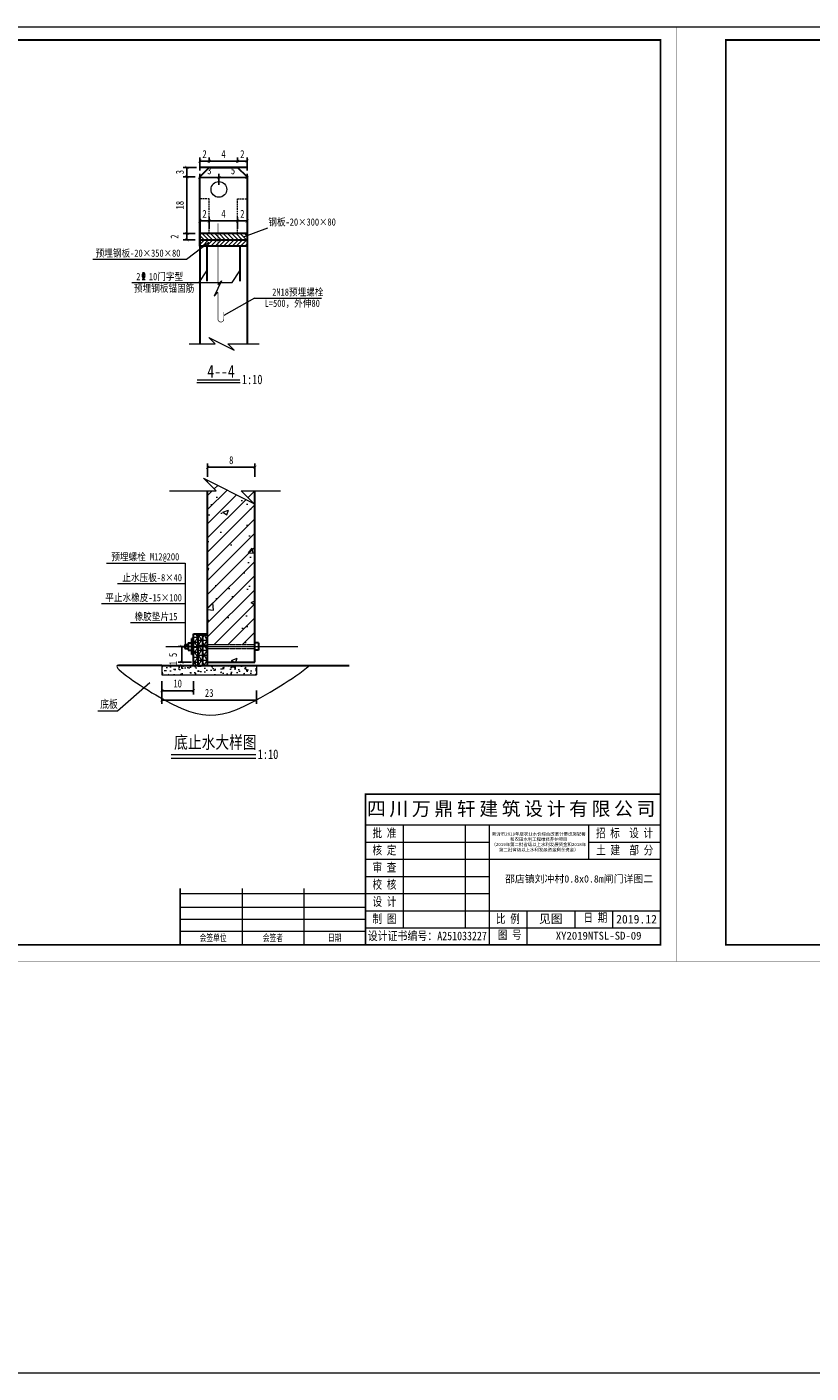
# Model space of a CAD drawing. Extents: x 36231 to 595326, y 3059 to 3871788.
# Tile 109 of 143: x 587736 to 587985, y 3866025 to 3866452. Entities that reach past the tile are written whole.
import ezdxf
from ezdxf.lldxf.tags import DXFTag

# ---------------------------------------------------------------- set-up
doc = ezdxf.new("R2010")
doc.units = 0
doc.header["$PDMODE"] = 32
doc.header["$PDSIZE"] = 0.2
doc.linetypes.add('HIDDEN', pattern=[0.375, 0.25, -0.125])
doc.layers.get('0').update_dxf_attribs({"linetype": 'CONTINUOUS'})
doc.layers.get('Defpoints').update_dxf_attribs({"linetype": 'CONTINUOUS'})
for name, color, linetype, lineweight in [('0.13填充', 8, 'CONTINUOUS', 9), ('0.13文字', 3, 'CONTINUOUS', 13), ('图框１', 5, 'CONTINUOUS', 60), ('文字', 7, 'CONTINUOUS', 15), ('文字层', 7, 'CONTINUOUS', 15), ('标注线', 7, 'CONTINUOUS', 18), ('细实线', 3, 'CONTINUOUS', 20), ('细线', 7, 'CONTINUOUS', 15), ('虚线', 251, 'HIDDEN', 15), ('轮廓线', 1, 'CONTINUOUS', 30), ('轮廓西线', 1, 'CONTINUOUS', 15)]:
    doc.layers.add(name, color=color, linetype=linetype, lineweight=lineweight)
doc.styles.add('-仿宋_GB2312', font='仿宋_GB2312_0.ttf')
doc.styles.add('CHX-1', font='tssdeng.shx', dxfattribs={"width": 0.7, "height": 300, "bigfont": 'atssdchn.shx'})
doc.styles.add('HZTXT', font='仿宋_GB2312_0.ttf', dxfattribs={"width": 0.8, "height": 2.5})
doc.styles.add('LYJFS', font='times.ttf', dxfattribs={"width": 0.7})
tags = doc.linetypes.add('DASHDOT2', pattern=[0.5, 0.25, -0.125, 0, -0.125]).pattern_tags.tags
tags[10:11] = [DXFTag(74, 4), DXFTag(75, 0), DXFTag(340, '0'), DXFTag(46, 1.0), DXFTag(50, 0.0), DXFTag(44, 0.0), DXFTag(45, 0.0)]
tags[8:9] = [DXFTag(74, 4), DXFTag(75, 0), DXFTag(340, '0'), DXFTag(46, 1.0), DXFTag(50, 0.0), DXFTag(44, 0.0), DXFTag(45, 0.0)]
tags[6:7] = [DXFTag(74, 4), DXFTag(75, 0), DXFTag(340, '0'), DXFTag(46, 1.0), DXFTag(50, 0.0), DXFTag(44, 0.0), DXFTag(45, 0.0)]
tags[4:5] = [DXFTag(74, 4), DXFTag(75, 0), DXFTag(340, '0'), DXFTag(46, 1.0), DXFTag(50, 0.0), DXFTag(44, 0.0), DXFTag(45, 0.0)]
doc.dimstyles.new('工作室标准标注', dxfattribs={"dimtxt": 2.5, "dimasz": 1, "dimexe": 1.2, "dimexo": 1.5, "dimgap": 1, "dimtad": 1, "dimdec": 1, "dimzin": 0, "dimdsep": 46, "dimtxsty": 'HZTXT', "dimblk": 'ARCHTICK', "dimcen": 0.09, "dimadec": 0, "dimazin": 0, "dimtfac": 0.09, "dimtdec": 1, "dimtofl": 0, "dimtmove": 2, "dimatfit": 3, "dimldrblk": 'ARCHTICK', "dimfxl": 3, "dimfxlon": 1, "dimtolj": 1, "dimtzin": 0, "dimarcsym": 0})

# ---------------------------------------------------------------- blocks, each defined once
blk = doc.blocks.new('eesz')
at = {"layer": '图框１', "color": 7, "const_width": 0.467}
blk.add_lwpolyline([(25244.5, -497.6), (25244.5, -1980.6), (27344.5, -1980.6), (27344.5, -497.6)], close=True, dxfattribs=at)
blk.add_lwpolyline([(25244.5, -497.6), (25244.5, -1980.6), (27344.5, -1980.6), (27344.5, -497.6)], close=True, dxfattribs=at)
at = {"layer": '图框１', "color": 5, "const_width": 0.467}
blk.add_lwpolyline([(25244.5, -497.6), (25244.5, -1980.6), (27344.5, -1980.6), (27344.5, -497.6)], close=True, dxfattribs=at)
at = {"layer": '图框１', "color": 7}
blk.add_lwpolyline([(25322.3, -518.3, 3.11, 3.11, 0), (27318.5, -518.3, 2.59, 2.59, 0), (27318.5, -1954.6, 2.59, 2.59, 0), (25322.3, -1954.6, 2.59, 2.59, 0)], format="xyseb", close=True, dxfattribs=at)
blk.add_lwpolyline([(25322.3, -518.3, 3.11, 3.11, 0), (27318.5, -518.3, 2.59, 2.59, 0), (27318.5, -1954.6, 2.59, 2.59, 0), (25322.3, -1954.6, 2.59, 2.59, 0)], format="xyseb", close=True, dxfattribs=at)
at = {"layer": '图框１', "color": 5}
blk.add_lwpolyline([(25322.3, -518.3, 3.11, 3.11, 0), (27318.5, -518.3, 2.59, 2.59, 0), (27318.5, -1954.6, 2.59, 2.59, 0), (25322.3, -1954.6, 2.59, 2.59, 0)], format="xyseb", close=True, dxfattribs=at)
at = {"layer": '细线', "color": 7}
for p, q in [((26850.3, -1715.1), (27318.5, -1715.1)), ((26850.3, -1764.1), (27318.5, -1764.1)), ((26910.2, -1764.1), (26910.2, -1927.4)), ((27008.2, -1764.1), (27008.2, -1927.4)), ((27046.3, -1764.1), (27046.3, -1954.6)), ((27204.2, -1764.1), (27204.2, -1818.5)), ((26850.3, -1791.3), (27046.3, -1791.3)), ((27204.2, -1791.3), (27318.5, -1791.3)), ((26850.3, -1818.5), (27318.5, -1818.5)), ((26850.3, -1845.7), (27046.3, -1845.7)), ((26556.3, -1873), (26850.3, -1873)), ((26654.3, -1864.8), (26654.3, -1954.6)), ((26752.3, -1864.8), (26752.3, -1954.6)), ((26850.3, -1873), (27046.3, -1873)), ((26556.3, -1894.7), (26850.3, -1894.7)), ((26850.3, -1900.2), (27318.5, -1900.2)), ((27106.2, -1900.2), (27106.2, -1954.6)), ((27182.4, -1900.2), (27182.4, -1927.4)), ((27242.3, -1900.2), (27242.3, -1927.4)), ((26556.3, -1913.8), (26850.3, -1913.8)), ((26556.3, -1932.9), (26850.3, -1932.9)), ((26850.3, -1927.4), (27318.5, -1927.4))]:
    blk.add_line(p, q, dxfattribs=at)
at = {"layer": '细线', "color": 7, "const_width": 2.72}
for points in [[(27318.5, -1715.1), (26850.3, -1715.1), (26850.3, -1954.6)], [(26556.3, -1864.8), (26556.3, -1954.6)]]:
    blk.add_lwpolyline(points, dxfattribs=at)
at = {"layer": '文字', "color": 7, "line_spacing_factor": 0.5, "style": '-仿宋_GB2312'}
for s, insert, char_height, width, attachment_point in [('{\\fSimSun|b0|i0|c134|p2;\\T1.2;\\C256;四川万鼎轩建筑设计有限公司}', (27084.4, -1739.6), 21.778, 468.222, 5), ('{\\W0.8;批 准}', (26880.3, -1777.7), 13.611, 59.889, 5), ('{\\W0.8;招 标  设 计}', (27261.3, -1777.7), 13.611, 114.153, 5), ('{\\W0.8;核 定}', (26880.3, -1804.9), 13.611, 59.889, 5), ('{\\W0.8;土 建  部 分}', (27261.7, -1804.9), 13.611, 114.902, 5), ('{\\W0.8;审 查}', (26880.3, -1832.1), 13.611, 59.889, 5), ('{\\W0.8;校 核}', (26880.3, -1859.4), 13.611, 59.889, 5), ('{\\W0.8;设 计}', (26880.3, -1886.6), 13.611, 59.889, 5), ('{\\W0.8;制 图}', (26880.3, -1913.8), 13.611, 59.889, 5), ('{\\W0.8;比 例}', (27076.3, -1913.8), 13.611, 59.889, 5), ('见图', (27144.3, -1913.8), 13.61, 76.222, 5), ('{\\W0.8;日 期}', (27196.2, -1904.4), 13.611, 54.508, 1), ('2019.12', (27280.4, -1913.8), 13.61, 76.222, 5), ('{\\W0.7; 会签单位}', (26605.3, -1943.7), 10.889, 98, 5), ('{\\W0.7;会签者}', (26703.3, -1943.7), 10.889, 98, 5), ('{\\W0.7;日期}', (26801.3, -1943.7), 10.89, 98, 5), ('{\\W0.85;设计证书编号：A251033227}', (26948.3, -1941), 13.611, 196, 5), ('{\\W0.8;图 号}', (27060.1, -1931.7), 13.611, 54.508, 1)]:
    blk.add_mtext(s, dxfattribs=dict(at, insert=insert, char_height=char_height, width=width, attachment_point=attachment_point))
at = {"layer": '文字', "color": 7, "insert": (27125.3, -1791.3), "char_height": 5, "width": 157.889, "attachment_point": 5, "style": '-仿宋_GB2312'}
blk.add_mtext('新沂市2019年度农业水价综合改革计量设施配套\\P和农田水利工程维修养护项目\\P（2019年第二批省级以上水利发展资金和2018年\\P第二批省级以上水利发展资金剩余资金）', dxfattribs=at)
blk = doc.blocks.new('_ARCHTICK')
at = {"color": 0, "linetype": 'ByBlock', "const_width": 0.15}
blk.add_lwpolyline([(-0.5, -0.5), (0.5, 0.5)], dxfattribs=at)
blk = doc.blocks.new('*D2075')
at = {"layer": 'Defpoints', "color": 0, "lineweight": 13}
for p in [(587785.5, 3866250.51), (587792.72, 3866250.51), (587792.72, 3866249.53)]:
    blk.add_point(p, dxfattribs=at)
at = {"layer": '细实线', "color": 0, "lineweight": -2}
for p, q in [((587785.5, 3866250.51), (587785.5, 3866251.51)), ((587788.5, 3866250.51), (587784.3, 3866250.51)), ((587788.5, 3866249.53), (587784.3, 3866249.53)), ((587785.5, 3866249.53), (587785.5, 3866248.53))]:
    blk.add_line(p, q, dxfattribs=at)
for p, rotation in [((587785.5, 3866250.51), 270), ((587785.5, 3866249.53), 90)]:
    blk.add_blockref('_ARCHTICK', p, dxfattribs=dict(at, rotation=rotation))
at = {"layer": '细实线', "color": 0, "lineweight": 9, "insert": (587782.73, 3866250.25), "char_height": 2.5, "attachment_point": 5, "rotation": 90, "style": 'HZTXT'}
blk.add_mtext('\\A1;1', dxfattribs=at)
blk = doc.blocks.new('*D2100')
at = {"layer": 'Defpoints', "color": 0, "lineweight": 13}
for p in [(587791.17, 3866388.01), (587794.17, 3866390.63), (587794.17, 3866386.64)]:
    blk.add_point(p, dxfattribs=at)
at = {"layer": '细实线', "color": 0, "lineweight": -2}
for p, q in [((587791.17, 3866389.51), (587791.17, 3866391.83)), ((587791.17, 3866390.63), (587794.17, 3866390.63)), ((587794.17, 3866388.14), (587794.17, 3866391.83))]:
    blk.add_line(p, q, dxfattribs=at)
at = {"layer": '细实线', "color": 0, "lineweight": -2, "rotation": 180}
blk.add_blockref('_ARCHTICK', (587791.17, 3866390.63), dxfattribs=at)
at = {"layer": '细实线', "color": 0, "lineweight": -2}
blk.add_blockref('_ARCHTICK', (587794.17, 3866390.63), dxfattribs=at)
at = {"layer": '细实线', "color": 0, "lineweight": 9, "insert": (587792.67, 3866392.88), "char_height": 2.5, "attachment_point": 5, "style": 'HZTXT'}
blk.add_mtext('\\A1;2', dxfattribs=at)
blk = doc.blocks.new('*D2101')
at = {"layer": 'Defpoints', "color": 0, "lineweight": 13}
for p in [(587787.1, 3866384.64), (587791.17, 3866386.64), (587791.17, 3866384.64)]:
    blk.add_point(p, dxfattribs=at)
at = {"layer": '细实线', "color": 0, "lineweight": -2}
for p, q in [((587789.67, 3866386.64), (587785.9, 3866386.64)), ((587789.67, 3866384.64), (587785.9, 3866384.64)), ((587787.1, 3866386.64), (587787.1, 3866384.64))]:
    blk.add_line(p, q, dxfattribs=at)
for p, rotation in [((587787.1, 3866386.64), 90), ((587787.1, 3866384.64), 270)]:
    blk.add_blockref('_ARCHTICK', p, dxfattribs=dict(at, rotation=rotation))
at = {"layer": '细实线', "color": 0, "lineweight": 9, "insert": (587783.15, 3866385.64), "char_height": 2.5, "attachment_point": 5, "rotation": 90, "style": 'HZTXT'}
blk.add_mtext('\\A1;2', dxfattribs=at)
blk = doc.blocks.new('*D2102')
at = {"layer": 'Defpoints', "color": 0, "lineweight": 13}
for p in [(587794.61, 3866407.64), (587787.1, 3866404.64), (587791.17, 3866404.64)]:
    blk.add_point(p, dxfattribs=at)
at = {"layer": '细实线', "color": 0, "lineweight": -2}
for p, q in [((587790.1, 3866407.64), (587785.9, 3866407.64)), ((587787.1, 3866407.64), (587787.1, 3866404.64)), ((587789.67, 3866404.64), (587785.9, 3866404.64))]:
    blk.add_line(p, q, dxfattribs=at)
for p, rotation in [((587787.1, 3866407.64), 90), ((587787.1, 3866404.64), 270)]:
    blk.add_blockref('_ARCHTICK', p, dxfattribs=dict(at, rotation=rotation))
at = {"layer": '细实线', "color": 0, "lineweight": 9, "insert": (587784.85, 3866406.14), "char_height": 2.5, "attachment_point": 5, "rotation": 90, "style": 'HZTXT'}
blk.add_mtext('\\A1;3', dxfattribs=at)
blk = doc.blocks.new('*D2103')
at = {"layer": 'Defpoints', "color": 0, "lineweight": 13}
for p in [(587791.17, 3866404.64), (587787.1, 3866386.64), (587789.21, 3866386.64)]:
    blk.add_point(p, dxfattribs=at)
at = {"layer": '细实线', "color": 0, "lineweight": -2}
for p, q in [((587789.67, 3866404.64), (587785.9, 3866404.64)), ((587787.1, 3866404.64), (587787.1, 3866386.64)), ((587787.71, 3866386.64), (587785.9, 3866386.64))]:
    blk.add_line(p, q, dxfattribs=at)
for p, rotation in [((587787.1, 3866404.64), 90), ((587787.1, 3866386.64), 270)]:
    blk.add_blockref('_ARCHTICK', p, dxfattribs=dict(at, rotation=rotation))
at = {"layer": '细实线', "color": 0, "lineweight": 9, "insert": (587784.85, 3866395.64), "char_height": 2.5, "attachment_point": 5, "rotation": 90, "style": 'HZTXT'}
blk.add_mtext('\\A1;18', dxfattribs=at)
blk = doc.blocks.new('*D2104')
at = {"layer": 'Defpoints', "color": 0, "lineweight": 13}
for p in [(587806.17, 3866390.63), (587806.17, 3866388.14), (587803.17, 3866386.64)]:
    blk.add_point(p, dxfattribs=at)
at = {"layer": '细实线', "color": 0, "lineweight": -2}
for p, q in [((587803.17, 3866388.14), (587803.17, 3866391.83)), ((587803.17, 3866390.63), (587806.17, 3866390.63)), ((587806.17, 3866389.64), (587806.17, 3866391.83))]:
    blk.add_line(p, q, dxfattribs=at)
at = {"layer": '细实线', "color": 0, "lineweight": -2, "rotation": 180}
blk.add_blockref('_ARCHTICK', (587803.17, 3866390.63), dxfattribs=at)
at = {"layer": '细实线', "color": 0, "lineweight": -2}
blk.add_blockref('_ARCHTICK', (587806.17, 3866390.63), dxfattribs=at)
at = {"layer": '细实线', "color": 0, "lineweight": 9, "insert": (587804.67, 3866392.88), "char_height": 2.5, "attachment_point": 5, "style": 'HZTXT'}
blk.add_mtext('\\A1;2', dxfattribs=at)
blk = doc.blocks.new('*D2105')
at = {"layer": 'Defpoints', "color": 0, "lineweight": 13}
for p in [(587803.17, 3866390.63), (587794.17, 3866386.64), (587803.17, 3866386.64)]:
    blk.add_point(p, dxfattribs=at)
at = {"layer": '细实线', "color": 0, "lineweight": -2}
for p, q in [((587794.17, 3866388.14), (587794.17, 3866391.83)), ((587794.17, 3866390.63), (587803.17, 3866390.63)), ((587803.17, 3866388.14), (587803.17, 3866391.83))]:
    blk.add_line(p, q, dxfattribs=at)
at = {"layer": '细实线', "color": 0, "lineweight": -2, "rotation": 180}
blk.add_blockref('_ARCHTICK', (587794.17, 3866390.63), dxfattribs=at)
at = {"layer": '细实线', "color": 0, "lineweight": -2}
blk.add_blockref('_ARCHTICK', (587803.17, 3866390.63), dxfattribs=at)
at = {"layer": '细实线', "color": 0, "lineweight": 9, "insert": (587798.67, 3866392.88), "char_height": 2.5, "attachment_point": 5, "style": 'HZTXT'}
blk.add_mtext('\\A1;4', dxfattribs=at)
blk = doc.blocks.new('*D2106')
at = {"layer": 'Defpoints', "color": 0, "lineweight": 13}
for p in [(587794.17, 3866409.61), (587794.17, 3866407.64), (587791.17, 3866397.64)]:
    blk.add_point(p, dxfattribs=at)
at = {"layer": '细实线', "color": 0, "lineweight": -2}
for p, q in [((587791.17, 3866406.61), (587791.17, 3866410.81)), ((587791.17, 3866409.61), (587794.17, 3866409.61)), ((587794.17, 3866409.14), (587794.17, 3866410.81))]:
    blk.add_line(p, q, dxfattribs=at)
at = {"layer": '细实线', "color": 0, "lineweight": -2, "rotation": 180}
blk.add_blockref('_ARCHTICK', (587791.17, 3866409.61), dxfattribs=at)
at = {"layer": '细实线', "color": 0, "lineweight": -2}
blk.add_blockref('_ARCHTICK', (587794.17, 3866409.61), dxfattribs=at)
at = {"layer": '细实线', "color": 0, "lineweight": 9, "insert": (587792.67, 3866411.86), "char_height": 2.5, "attachment_point": 5, "style": 'HZTXT'}
blk.add_mtext('\\A1;2', dxfattribs=at)
blk = doc.blocks.new('*D2107')
at = {"layer": 'Defpoints', "color": 0, "lineweight": 13}
for p in [(587803.17, 3866409.61), (587794.17, 3866407.64), (587803.17, 3866407.64)]:
    blk.add_point(p, dxfattribs=at)
at = {"layer": '细实线', "color": 0, "lineweight": -2}
for p, q in [((587794.17, 3866409.14), (587794.17, 3866410.81)), ((587794.17, 3866409.61), (587803.17, 3866409.61)), ((587803.17, 3866409.14), (587803.17, 3866410.81))]:
    blk.add_line(p, q, dxfattribs=at)
at = {"layer": '细实线', "color": 0, "lineweight": -2, "rotation": 180}
blk.add_blockref('_ARCHTICK', (587794.17, 3866409.61), dxfattribs=at)
at = {"layer": '细实线', "color": 0, "lineweight": -2}
blk.add_blockref('_ARCHTICK', (587803.17, 3866409.61), dxfattribs=at)
at = {"layer": '细实线', "color": 0, "lineweight": 9, "insert": (587798.67, 3866411.86), "char_height": 2.5, "attachment_point": 5, "style": 'HZTXT'}
blk.add_mtext('\\A1;4', dxfattribs=at)
blk = doc.blocks.new('*D2108')
at = {"layer": 'Defpoints', "color": 0, "lineweight": 13}
for p in [(587806.17, 3866409.61), (587803.17, 3866407.64), (587806.17, 3866404.43)]:
    blk.add_point(p, dxfattribs=at)
at = {"layer": '细实线', "color": 0, "lineweight": -2}
for p, q in [((587803.17, 3866409.14), (587803.17, 3866410.81)), ((587803.17, 3866409.61), (587806.17, 3866409.61)), ((587806.17, 3866406.61), (587806.17, 3866410.81))]:
    blk.add_line(p, q, dxfattribs=at)
at = {"layer": '细实线', "color": 0, "lineweight": -2, "rotation": 180}
blk.add_blockref('_ARCHTICK', (587803.17, 3866409.61), dxfattribs=at)
at = {"layer": '细实线', "color": 0, "lineweight": -2}
blk.add_blockref('_ARCHTICK', (587806.17, 3866409.61), dxfattribs=at)
at = {"layer": '细实线', "color": 0, "lineweight": 9, "insert": (587804.67, 3866411.86), "char_height": 2.5, "attachment_point": 5, "style": 'HZTXT'}
blk.add_mtext('\\A1;2', dxfattribs=at)
blk = doc.blocks.new('*D2109')
at = {"layer": 'Defpoints', "color": 0, "lineweight": 13}
for p in [(587791.17, 3866404.43), (587791.17, 3866397.64), (587797.23, 3866400.64)]:
    blk.add_point(p, dxfattribs=at)
at = {"layer": '细实线', "color": 0, "lineweight": -2}
for p, q in [((587791.17, 3866401.43), (587791.17, 3866405.63)), ((587797.23, 3866402.14), (587797.23, 3866405.63)), ((587797.23, 3866404.43), (587791.17, 3866404.43))]:
    blk.add_line(p, q, dxfattribs=at)
at = {"layer": '细实线', "color": 0, "lineweight": -2, "rotation": 180}
blk.add_blockref('_ARCHTICK', (587791.17, 3866404.43), dxfattribs=at)
at = {"layer": '细实线', "color": 0, "lineweight": -2}
blk.add_blockref('_ARCHTICK', (587797.23, 3866404.43), dxfattribs=at)
at = {"layer": '细实线', "color": 0, "lineweight": 9, "insert": (587794.2, 3866406.68), "char_height": 2.5, "attachment_point": 5, "style": 'HZTXT'}
blk.add_mtext('\\A1;3', dxfattribs=at)
blk = doc.blocks.new('*D2110')
at = {"layer": 'Defpoints', "color": 0, "lineweight": 13}
for p in [(587806.17, 3866404.43), (587797.23, 3866400.64), (587806.17, 3866397.64)]:
    blk.add_point(p, dxfattribs=at)
at = {"layer": '细实线', "color": 0, "lineweight": -2}
for p, q in [((587797.23, 3866402.14), (587797.23, 3866405.63)), ((587806.17, 3866401.43), (587806.17, 3866405.63)), ((587797.23, 3866404.43), (587806.17, 3866404.43))]:
    blk.add_line(p, q, dxfattribs=at)
at = {"layer": '细实线', "color": 0, "lineweight": -2, "rotation": 180}
blk.add_blockref('_ARCHTICK', (587797.23, 3866404.43), dxfattribs=at)
at = {"layer": '细实线', "color": 0, "lineweight": -2}
blk.add_blockref('_ARCHTICK', (587806.17, 3866404.43), dxfattribs=at)
at = {"layer": '细实线', "color": 0, "lineweight": 9, "insert": (587801.7, 3866406.68), "char_height": 2.5, "attachment_point": 5, "style": 'HZTXT'}
blk.add_mtext('\\A1;5', dxfattribs=at)

msp = doc.modelspace()

# ---------------------------------------------------------------- hatches: boundary and pattern name
at = {"lineweight": 13}
h = msp.add_hatch(dxfattribs=at)
h.set_pattern_fill('AR-CONC', color=8, scale=0.1, style=0)
h.set_pattern_definition([(50, (585958.706, 3864642.373), (18.21847, -1.59391), [1.905, -20.955]), (355, (585958.706, 3864642.373), (-3.52428, 19.10566), [1.524, -16.764]), (100.451, (585960.224, 3864642.24), (14.69425, 17.51167), [1.619, -17.809]), (46.1842, (585958.706, 3864647.453), (27.1079, -4.20423), [2.8575, -31.4325]), (96.6356, (585960.965, 3864647.102), (23.74042, 24.74256), [2.4285, -26.7135]), (351.184, (585958.706, 3864647.453), (23.74046, 24.7425), [2.286, -25.146]), (21, (585961.246, 3864646.183), (15.16149, -10.22655), [1.905, -20.955]), (326, (585961.246, 3864646.183), (6.1802, 18.4188), [1.524, -16.764]), (71.4514, (585962.51, 3864645.33), (21.34165, 8.19229), [1.619, -17.809]), (37.5, (585958.706, 3864642.3726), (0.30886, 8.455504), [0, -16.5608, 0, -17.018, 0, -16.8275]), (7.5, (585958.706, 3864642.373), (6.681966, 10.018057), [0, -9.7028, 0, -16.1798, 0, -6.4135]), (327.5, (585953.0416, 3864642.3726), (13.55906, -0.572874), [0, -6.35, 0, -19.812, 0, -26.289]), (317.5, (585950.502, 3864642.373), (14.81292, 2.54265), [0, -8.255, 0, -13.1572, 0, -18.669])])
h.paths.add_polyline_path([(587808.65, 3866304.96), (587804.34, 3866304.96), (587808.34, 3866300.96), (587792.34, 3866308.96), (587796.34, 3866304.96), (587793.65, 3866304.96), (587793.65, 3866256.13), (587808.65, 3866256.13)])
h.paths.add_polyline_path([(587808.65, 3866254.93), (587793.65, 3866254.93), (587793.65, 3866250.53), (587808.65, 3866250.53)])
at = {"lineweight": 9}
h = msp.add_hatch(dxfattribs=at)
h.set_pattern_fill('AR-CONC', scale=0.02, style=0)
h.set_pattern_definition([(50, (585126.9773, 3869226.793), (3.6436934, -0.3187817), [0.381, -4.191]), (355, (585126.9773, 3869226.793), (-0.7048565, 3.821133), [0.3048, -3.3528]), (100.451, (585127.281, 3869226.7665), (2.93885, 3.5023338), [0.3238, -3.5618]), (46.1842, (585126.9773, 3869227.809), (5.421581, -0.8408466), [0.5715, -6.2865]), (96.6356, (585127.429, 3869227.739), (4.748085, 4.948511), [0.4857, -5.3427]), (351.184, (585126.977, 3869227.809), (4.748092, 4.948502), [0.4572, -5.0292]), (21, (585127.4853, 3869227.555), (3.0322976, -2.0453104), [0.381, -4.191]), (326, (585127.4853, 3869227.555), (1.2360406, 3.6837593), [0.3048, -3.3528]), (71.4514, (585127.738, 3869227.3847), (4.2683298, 1.638457), [0.3238, -3.5618]), (37.5, (585126.9773, 3869226.7931), (0.06177207, 1.69110078), [0, -3.31216, 0, -3.4036, 0, -3.3655]), (7.5, (585126.9773, 3869226.7931), (1.33639325, 2.0036115), [0, -1.94056, 0, -3.23596, 0, -1.2827]), (327.5, (585125.8444, 3869226.7931), (2.7118119, -0.1145749), [0, -1.27, 0, -3.9624, 0, -5.2578]), (317.5, (585125.3364, 3869226.793), (2.9625836, 0.5085298), [0, -1.651, 0, -2.63144, 0, -3.7338])])
h.paths.add_polyline_path([(587809.15, 3866246.53), (587809.15, 3866249.53), (587779.15, 3866249.53), (587779.15, 3866246.53)])
at = {"layer": '0.13填充', "lineweight": 13}
h = msp.add_hatch(dxfattribs=at)
h.set_pattern_fill('ANSI31', color=8, style=0)
h.set_pattern_definition([(45, (586871.5408, 3866364.7025), (-2.245064, 2.245064), [])])
h.paths.add_polyline_path([(587808.65, 3866304.96), (587804.34, 3866304.96), (587808.34, 3866300.96), (587792.34, 3866308.96), (587796.34, 3866304.96), (587793.65, 3866304.96), (587793.65, 3866256.13), (587808.65, 3866256.13)])
h.paths.add_polyline_path([(587799.41, 3866288.72), (587802.89, 3866288.72), (587802.89, 3866284.97), (587799.41, 3866284.97)], flags=24)
at = {"layer": '标注线'}
h = msp.add_hatch(dxfattribs=at)
h.set_pattern_fill('ANSI31', scale=0.3, angle=90, style=0)
h.set_pattern_definition([(135, (586211.1599, 3865214.0181), (-0.6735192, -0.6735192), [])])
h.paths.add_polyline_path([(587801.19, 3866384.64), (587801.19, 3866386.64), (587796.18, 3866386.64), (587796.18, 3866384.64)])
h.paths.add_polyline_path([(587796.18, 3866384.64), (587796.18, 3866386.64), (587791.17, 3866386.64), (587791.17, 3866384.64)])
h.paths.add_polyline_path([(587801.19, 3866386.64), (587801.19, 3866384.64), (587806.17, 3866384.64), (587806.17, 3866386.64)])
h = msp.add_hatch(dxfattribs=at)
h.set_pattern_fill('ANSI31', scale=0.3, style=0)
h.set_pattern_definition([(45, (586211.1599, 3865214.0181), (-0.6735192, 0.6735192), [])])
h.paths.add_polyline_path([(587796.18, 3866384.64), (587796.18, 3866382.64), (587801.19, 3866382.64), (587801.19, 3866384.64)])
h.paths.add_polyline_path([(587791.17, 3866384.64), (587791.17, 3866382.64), (587796.18, 3866382.64), (587796.18, 3866384.64)])
h.paths.add_polyline_path([(587806.17, 3866382.64), (587806.17, 3866384.64), (587801.19, 3866384.64), (587801.19, 3866382.64)])
h = msp.add_hatch(dxfattribs=at)
h.set_pattern_fill('NET3', scale=0.5, style=0)
h.set_pattern_definition([(0, (585583.4602, 3864642.3726), (0, 1.5875), []), (60, (585583.4602, 3864642.3726), (-1.3748153, 0.79375), []), (120, (585583.4602, 3864642.3726), (-1.3748153, -0.79375), [])])
h.paths.add_polyline_path([(587790.65, 3866254.93), (587789.15, 3866254.93), (587789.15, 3866249.53), (587790.65, 3866249.53)])
h.paths.add_polyline_path([(587790.65, 3866255.53), (587790.65, 3866256.13), (587789.15, 3866256.13), (587789.15, 3866255.53)])
h.paths.add_polyline_path([(587790.65, 3866254.93), (587790.65, 3866255.53), (587789.15, 3866255.53), (587789.15, 3866254.93)])
h.paths.add_polyline_path([(587790.65, 3866256.13), (587790.65, 3866259.53), (587789.15, 3866259.53), (587789.15, 3866256.13)])
h = msp.add_hatch(dxfattribs=at)
h.set_pattern_fill('NET3', scale=0.5, style=0)
h.set_pattern_definition([(0, (586219.8198, 3864627.2262), (0, 1.5875), []), (60, (586219.8198, 3864627.2262), (-1.3748153, 0.79375), []), (120, (586219.8198, 3864627.2262), (-1.3748153, -0.79375), [])])
h.paths.add_polyline_path([(587790.65, 3866255.53), (587792.15, 3866255.53), (587792.15, 3866259.53), (587790.65, 3866259.53)])
h.paths.add_polyline_path([(587792.15, 3866255.53), (587793.65, 3866255.53), (587793.65, 3866259.53), (587792.15, 3866259.53)])
h.paths.add_polyline_path([(587793.65, 3866255.53), (587792.15, 3866255.53), (587792.15, 3866249.53), (587793.65, 3866249.53)])
h.paths.add_polyline_path([(587792.15, 3866255.53), (587790.65, 3866255.53), (587790.65, 3866249.53), (587792.15, 3866249.53)])

# ---------------------------------------------------------------- linework, layer by layer
at = {"layer": '0.13文字', "lineweight": 13}
for p, q in [((590756.67, 3866452.18), (583564.28, 3866452.18)), ((590756.67, 3866024.88), (583664.28, 3866024.88))]:
    msp.add_line(p, q, dxfattribs=at)
at = {"layer": '图框１', "color": 7, "const_width": 0.4}
msp.add_lwpolyline([(587790.26, 3866340.16), (587803.93, 3866340.16)], dxfattribs=at)
at = {"layer": '标注线', "color": 7}
for p, q in [((587790.26, 3866339.33), (587803.93, 3866339.33)), ((587782.08, 3866220.1), (587808.96, 3866220.1))]:
    msp.add_line(p, q, dxfattribs=at)
at = {"layer": '标注线', "color": 7, "const_width": 0.4}
msp.add_lwpolyline([(587782.08, 3866221.17), (587808.96, 3866221.17)], dxfattribs=at)
at = {"layer": '标注线', "color": 7}
msp.add_circle((587797.23, 3866400.64), 2.5, dxfattribs=at)
msp.add_open_spline([(587765.33, 3866249.53), (587762.71, 3866249.53), (587790.92, 3866230.07), (587799.9, 3866232.15), (587823.63, 3866247.39), (587825.99, 3866249.53)], degree=3, knots=[0, 0, 0, 0, 181.378696, 634.14715, 716.224177, 716.224177, 716.224177, 716.224177], dxfattribs=at)
at = {"layer": '细实线', "lineweight": 9}
for p, q in [((587805.38, 3866385.64), (587812.76, 3866388.41)), ((587786.97, 3866378.54), (587794.09, 3866383.93)), ((587757.18, 3866378.54), (587786.97, 3866378.54)), ((587769.56, 3866371.06), (587801.46, 3866371.06)), ((587790.97, 3866371.06), (587793.42, 3866374.8)), ((587798.11, 3866371.58), (587795.71, 3866366.78)), ((587796.91, 3866370.38), (587798.11, 3866371.58)), ((587801.46, 3866371.06), (587803.92, 3866374.8)), ((587795.71, 3866366.78), (587796.91, 3866367.98)), ((587808.5, 3866366.15), (587798.8, 3866360.62)), ((587808.5, 3866366.15), (587829.83, 3866366.15)), ((587787.79, 3866351.65), (587796.05, 3866351.65)), ((587794.05, 3866353.65), (587802.05, 3866349.65)), ((587796.05, 3866351.65), (587794.05, 3866353.65)), ((587800.05, 3866351.65), (587810.01, 3866351.65)), ((587802.05, 3866349.65), (587800.05, 3866351.65)), ((587792.34, 3866308.96), (587808.34, 3866300.96)), ((587796.34, 3866304.96), (587792.34, 3866308.96)), ((587781.55, 3866304.96), (587796.34, 3866304.96)), ((587804.34, 3866304.96), (587816.81, 3866304.96)), ((587808.34, 3866300.96), (587804.34, 3866304.96)), ((587761.52, 3866281.94), (587786.49, 3866281.94)), ((587786.49, 3866281.94), (587786.49, 3866255.53)), ((587765.05, 3866275.5), (587786.49, 3866275.5)), ((587759.98, 3866269.23), (587786.49, 3866269.23)), ((587769.19, 3866263.13), (587786.49, 3866263.13)), ((587775.3, 3866244.04), (587765, 3866235.05)), ((587765, 3866235.05), (587758.8, 3866235.05))]:
    msp.add_line(p, q, dxfattribs=at)
at = {"layer": '细实线', "color": 1, "linetype": 'DASHDOT2', "ltscale": 3}
msp.add_line((587780.44, 3866255.53), (587822.3, 3866255.53), dxfattribs=at)
at = {"layer": '虚线', "color": 7, "ltscale": 2}
for p, q in [((587794.17, 3866397.64), (587791.17, 3866397.64)), ((587794.17, 3866386.64), (587794.17, 3866397.64)), ((587803.17, 3866397.64), (587806.17, 3866397.64)), ((587803.17, 3866386.64), (587803.17, 3866397.64))]:
    msp.add_line(p, q, dxfattribs=at)
at = {"layer": '虚线', "color": 7}
msp.add_line((587806.17, 3866386.64), (587806.17, 3866397.64), dxfattribs=at)
at = {"layer": '虚线', "color": 7, "ltscale": 0.2}
for p, q in [((587793.65, 3866256.13), (587808.65, 3866256.13)), ((587793.65, 3866254.93), (587808.65, 3866254.93))]:
    msp.add_line(p, q, dxfattribs=at)
at = {"layer": '轮廓线', "color": 7}
for p, q in [((587782.15, 3866249.53), (587783.65, 3866249.53)), ((587783.65, 3866249.53), (587786.65, 3866249.53))]:
    msp.add_line(p, q, dxfattribs=at)
at = {"layer": '轮廓西线', "color": 4, "lineweight": 30}
for p, q in [((587806.17, 3866407.64), (587791.17, 3866407.64)), ((587791.17, 3866404.64), (587794.17, 3866407.64)), ((587794.17, 3866407.64), (587803.17, 3866407.64)), ((587806.17, 3866404.64), (587803.17, 3866407.64)), ((587791.17, 3866384.64), (587791.17, 3866404.64)), ((587806.17, 3866404.64), (587806.17, 3866382.64)), ((587791.17, 3866391.3), (587791.17, 3866351.65)), ((587806.17, 3866391.3), (587806.17, 3866351.65)), ((587806.17, 3866386.64), (587791.17, 3866386.64)), ((587791.17, 3866384.64), (587806.17, 3866384.64)), ((587791.17, 3866382.64), (587791.17, 3866384.64)), ((587806.17, 3866382.64), (587791.17, 3866382.64)), ((587793.42, 3866382.64), (587793.42, 3866371.47)), ((587803.92, 3866382.64), (587803.92, 3866371.47)), ((587793.65, 3866249.53), (587793.65, 3866304.96)), ((587808.65, 3866250.53), (587808.65, 3866304.96)), ((587786.42, 3866256.13), (587786.42, 3866254.93)), ((587786.42, 3866256.13), (587787.45, 3866256.13)), ((587787.45, 3866256.66), (587787.45, 3866254.41)), ((587787.45, 3866256.66), (587788.65, 3866256.66)), ((587788.65, 3866253.03), (587788.65, 3866258.03)), ((587789.15, 3866258.03), (587788.65, 3866258.03)), ((587789.15, 3866249.53), (587789.15, 3866259.53)), ((587789.15, 3866259.53), (587790.65, 3866259.53)), ((587790.65, 3866249.53), (587790.65, 3866259.53)), ((587790.65, 3866259.53), (587793.65, 3866259.53)), ((587792.15, 3866249.53), (587792.15, 3866259.53)), ((587809.85, 3866256.66), (587808.65, 3866256.66)), ((587809.85, 3866256.66), (587809.85, 3866254.41)), ((587786.42, 3866254.93), (587787.45, 3866254.93)), ((587787.45, 3866254.41), (587788.65, 3866254.41)), ((587789.15, 3866253.03), (587788.65, 3866253.03)), ((587809.85, 3866254.41), (587808.65, 3866254.41)), ((587779.15, 3866249.53), (587765.33, 3866249.53)), ((587779.15, 3866249.53), (587809.15, 3866249.53)), ((587793.65, 3866250.53), (587808.65, 3866250.53)), ((587809.15, 3866249.53), (587838.58, 3866249.53))]:
    msp.add_line(p, q, dxfattribs=at)
at = {"layer": '轮廓西线', "color": 4, "lineweight": 9}
for p, q in [((587779.15, 3866249.53), (587779.15, 3866246.53)), ((587809.15, 3866249.53), (587809.15, 3866246.53)), ((587779.15, 3866246.53), (587809.15, 3866246.53))]:
    msp.add_line(p, q, dxfattribs=at)
at = {"layer": '轮廓西线', "color": 4, "lineweight": 30, "const_width": 0.2}
for points in [[(587796.91, 3866389.84), (587796.91, 3866370.38)], [(587796.91, 3866367.98), (587796.91, 3866359.47)], [(587798.8, 3866361.77), (587798.8, 3866359.47)]]:
    msp.add_lwpolyline(points, dxfattribs=at)
msp.add_lwpolyline([(587796.91, 3866359.47, 1), (587798.8, 3866359.47)], format="xyb", dxfattribs=at)

# ---------------------------------------------------------------- block references
at = {"layer": '文字层', "xscale": 0.1999999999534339, "yscale": 0.2000000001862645, "zscale": 0.2}
for p in [(582473.71, 3866551.7), (582893.71, 3866551.7)]:
    msp.add_blockref('eesz', p, dxfattribs=at)

# ---------------------------------------------------------------- texts
at = {"layer": '0.13文字', "color": 0, "linetype": 'Continuous', "lineweight": 13, "insert": (587904.15, 3866164.97), "char_height": 2.5, "width": 66.6611, "attachment_point": 1, "style": 'LYJFS'}
msp.add_mtext('{\\fFangSong_GB2312|b0|i0|c134|p49;\\W1;XY2019NTSL-SD-09}', dxfattribs=at)
at = {"layer": '文字', "color": 7, "insert": (587888.04, 3866182.91), "char_height": 2.3, "width": 72.3832, "attachment_point": 1, "style": '-仿宋_GB2312'}
msp.add_mtext('\\A1;邵店镇刘冲村{\\A0;0.8x0.8m闸门详图二}', dxfattribs=at)
at = {"layer": '细实线', "lineweight": 9, "style": '-仿宋_GB2312'}
for s, height, width, p in [('钢板-20×300×80', 2.3, 0.85, (587812.92, 3866389.15)), ('预埋钢板-20×350×80', 2.3, 0.85, (587758.11, 3866379.26)), ('2  10门字型', 2.3, 0.85, (587771.01, 3866371.82)), ('预埋钢板锚固筋', 2.3, 0.85, (587770.27, 3866368.11)), ('2M18预埋螺栓', 2.3, 0.85, (587814.15, 3866366.9)), ('L=500，外伸80', 2.3, 0.85, (587811.76, 3866363.35)), ('预埋螺栓 M12@200', 2.3, 0.85, (587763.07, 3866282.87)), ('止水压板-8×40', 2.3, 0.85, (587766.59, 3866276.25)), ('平止水橡皮-15×100', 2.3, 0.85, (587761.17, 3866269.89)), ('橡胶垫片15', 2.3, 0.85, (587770.45, 3866263.89)), ('底板', 2.5, 0.8, (587759.56, 3866236))]:
    msp.add_text(s, height=height, dxfattribs=dict(at, width=width)).set_placement(p)
at = {"layer": '细实线', "color": 7, "style": '-仿宋_GB2312', "width": 0.8}
for s, height, p in [('4--4', 4, (587793.54, 3866340.87)), ('1:10', 3, (587804.53, 3866338.82)), ('底止水大样图', 4, (587783.01, 3866223.13)), ('1:10', 3, (587809.56, 3866219.83))]:
    msp.add_text(s, height=height, dxfattribs=at).set_placement(p)
at = {"layer": '细实线', "lineweight": 13, "insert": (587774.02, 3866372.09), "char_height": 2.3, "width": 4.157, "attachment_point": 9, "style": 'CHX-1'}
msp.add_mtext('\x84', dxfattribs=at)

# ---------------------------------------------------------------- dimensions: what is measured, and where the dimension line sits
at = {"layer": '细实线', "lineweight": 9}
for base, p1, p2, text, picture, middle in [((587794.17, 3866409.61), (587791.17, 3866397.64), (587794.17, 3866407.64), '2', '*D2106', (587792.67, 3866411.86)), ((587803.17, 3866409.61), (587794.17, 3866407.64), (587803.17, 3866407.64), '4', '*D2107', (587798.67, 3866411.86)), ((587806.17, 3866409.61), (587803.17, 3866407.64), (587806.17, 3866404.43), '2', '*D2108', (587804.67, 3866411.86)), ((587791.17, 3866404.43), (587797.23, 3866400.64), (587791.17, 3866397.64), '3', '*D2109', (587794.2, 3866406.68)), ((587794.17, 3866390.63), (587791.17, 3866388.01), (587794.17, 3866386.64), '2', '*D2100', (587792.67, 3866392.88)), ((587803.17, 3866390.63), (587794.17, 3866386.64), (587803.17, 3866386.64), '4', '*D2105', (587798.67, 3866392.88)), ((587806.17, 3866390.63), (587803.17, 3866386.64), (587806.17, 3866388.14), '2', '*D2104', (587804.67, 3866392.88))]:
    dim = msp.add_linear_dim(base=base, p1=p1, p2=p2, text=text, dimstyle='工作室标准标注', override={"dimdec": 0, "dimlfac": 1}, dxfattribs=at)
    dim.commit()
    dim.dimension.update_dxf_attribs({"geometry": picture, "text_midpoint": middle})
for base, p1, p2, picture, middle in [((587787.1, 3866404.64), (587794.61, 3866407.64), (587791.17, 3866404.64), '*D2102', (587784.85, 3866406.14)), ((587787.1, 3866386.64), (587791.17, 3866404.64), (587789.21, 3866386.64), '*D2103', (587784.85, 3866395.64)), ((587787.1, 3866384.64), (587791.17, 3866386.64), (587791.17, 3866384.64), '*D2101', (587783.15, 3866385.64))]:
    dim = msp.add_linear_dim(base=base, p1=p1, p2=p2, angle=90, dimstyle='工作室标准标注', override={"dimdec": 0, "dimlfac": 1}, dxfattribs=at)
    dim.commit()
    dim.dimension.update_dxf_attribs({"geometry": picture, "text_midpoint": middle})
dim = msp.add_linear_dim(base=(587806.17, 3866404.43), p1=(587797.23, 3866400.64), p2=(587806.17, 3866397.64), angle=180, text='5', dimstyle='工作室标准标注', override={"dimdec": 0, "dimlfac": 1}, dxfattribs=at)
dim.commit()
dim.dimension.update_dxf_attribs({"geometry": '*D2110', "text_midpoint": (587801.7, 3866406.68)})
for base, p1, p2, text in [((587808.65, 3866312.42), (587793.65, 3866249.53), (587808.65, 3866249.53), '8'), ((587809.15, 3866238.53), (587779.15, 3866246.53), (587809.15, 3866246.53), '23')]:
    msp.add_linear_dim(base=base, p1=p1, p2=p2, text=text, dimstyle='工作室标准标注', override={"dimdec": 0}, dxfattribs=at).render()
msp.add_linear_dim(base=(587785.5, 3866255.53), p1=(587792.38, 3866250.51), p2=(587792.38, 3866255.53), angle=90, location=(587782.67, 3866252.86), dimstyle='工作室标准标注', override={"dimdec": 0}, dxfattribs=at).render()
dim = msp.add_linear_dim(base=(587785.5, 3866250.51), p1=(587792.72, 3866249.53), p2=(587792.72, 3866250.51), angle=90, dimstyle='工作室标准标注', override={"dimdec": 0}, dxfattribs=at)
dim.commit()
dim.dimension.update_dxf_attribs({"geometry": '*D2075', "text_midpoint": (587782.73, 3866250.25), "dimtype": 160})
msp.add_linear_dim(base=(587789.15, 3866241.51), p1=(587779.15, 3866246.53), p2=(587789.15, 3866249.53), dimstyle='工作室标准标注', override={"dimdec": 0}, dxfattribs=at).render()

doc.saveas('drawing.dxf')
